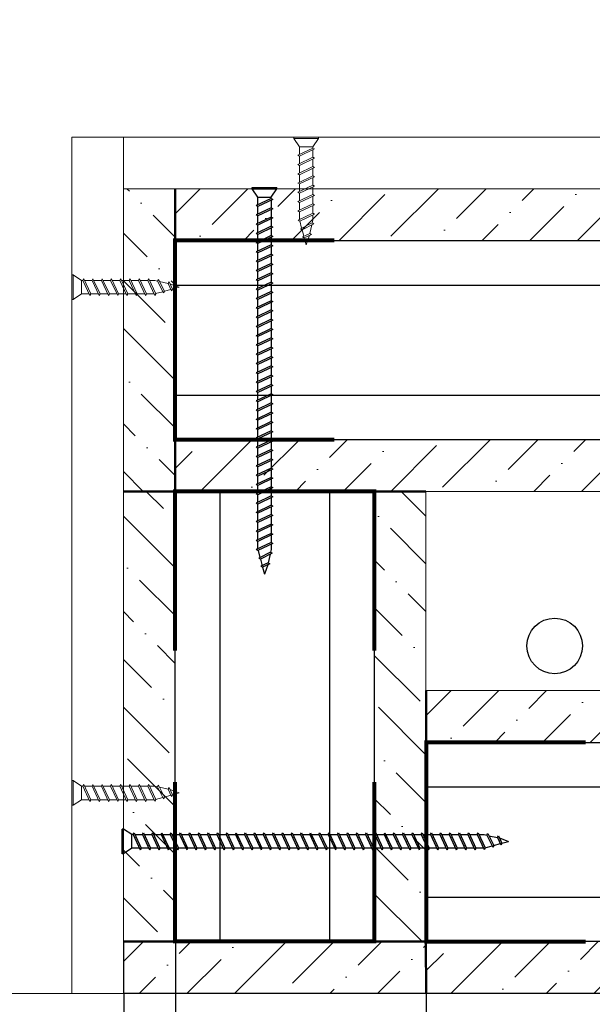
# Model space of a CAD drawing. Header units: millimetres. Extents: x 2030 to 85778, y 1212 to 89500.
# Tile 4 of 37: x 28719 to 31007, y 49204 to 53137. Entities that reach past the tile are written whole.
import ezdxf

# ---------------------------------------------------------------- set-up
doc = ezdxf.new("R2010")
doc.units = ezdxf.units.MM
doc.layers.add('01_Техстронг Плита', color=32, linetype='Continuous', lineweight=9)
doc.layers.add('Расходные материалы', color=252, linetype='Continuous', lineweight=9)
doc.layers.add('Анкеры и саморезы', color=7, linetype='Continuous', lineweight=9, true_color=0x000000)
doc.layers.add('Размеры и выноски', color=7, linetype='Continuous', lineweight=9, true_color=0x000000)
doc.layers.add('профиль', color=7, linetype='Continuous', true_color=0x000000)
doc.styles.add('ISOCPEUR', font='isocpeur.ttf')
doc.dimstyles.new('ISO-25', dxfattribs={"dimtxt": 2.5, "dimasz": 2.5, "dimexe": 1.25, "dimexo": 0.625, "dimtad": 1, "dimtxsty": 'Standard', "dimcen": 2.5, "dimadec": 0, "dimazin": 0, "dimtfac": 1, "dimtmove": 0, "dimatfit": 3, "dimfxl": 1, "dimarcsym": 0})

# ---------------------------------------------------------------- blocks, each defined once
blk = doc.blocks.new('_Oblique')
at = {"color": 0, "linetype": 'ByBlock', "lineweight": -2}
blk.add_line((-0.5, -0.5), (0.5, 0.5), dxfattribs=at)
blk = doc.blocks.new('*D170')
at = {"layer": 'Defpoints', "color": 0, "transparency": 16777216}
for p in [(34735.9, 49248.1), (29134.3, 47820.8), (34735.9, 45683.8)]:
    blk.add_point(p, dxfattribs=at)
at = {"layer": 'Размеры и выноски', "color": 0, "lineweight": -2, "transparency": 16777216}
for p, q in [((34735.9, 49247.4), (34735.9, 45682.6)), ((29134.3, 47820.2), (29134.3, 45682.6)), ((29134.3, 45683.8), (34735.9, 45683.8))]:
    blk.add_line(p, q, dxfattribs=at)
at = {"layer": 'Размеры и выноски', "color": 0, "lineweight": -2, "transparency": 16777216, "xscale": 2.5, "yscale": 2.5, "zscale": 2.5, "rotation": 180}
blk.add_blockref('_Oblique', (29134.3, 45683.8), dxfattribs=at)
at = {"layer": 'Размеры и выноски', "color": 0, "lineweight": -2, "transparency": 16777216, "xscale": 2.5, "yscale": 2.5, "zscale": 2.5}
blk.add_blockref('_Oblique', (34735.9, 45683.8), dxfattribs=at)
at = {"layer": 'Размеры и выноски', "color": 0, "transparency": 16777216, "insert": (31935.1, 45897.3), "char_height": 250, "attachment_point": 5, "style": 'ISOCPEUR'}
blk.add_mtext('{\\H1.70293x;L}', dxfattribs=at)
blk = doc.blocks.new('*D171')
at = {"layer": 'Defpoints', "color": 0, "transparency": 16777216}
for p in [(30343, 49595), (29134.3, 47820.8), (30343, 47052.5)]:
    blk.add_point(p, dxfattribs=at)
at = {"layer": 'Размеры и выноски', "color": 0, "lineweight": -2, "transparency": 16777216}
for p, q in [((30343, 49594.4), (30343, 47051.3)), ((29134.3, 47820.2), (29134.3, 47051.3)), ((29134.3, 47052.5), (30343, 47052.5))]:
    blk.add_line(p, q, dxfattribs=at)
at = {"layer": 'Размеры и выноски', "color": 0, "lineweight": -2, "transparency": 16777216, "xscale": 2.5, "yscale": 2.5, "zscale": 2.5, "rotation": 180}
blk.add_blockref('_Oblique', (29134.3, 47052.5), dxfattribs=at)
at = {"layer": 'Размеры и выноски', "color": 0, "lineweight": -2, "transparency": 16777216, "xscale": 2.5, "yscale": 2.5, "zscale": 2.5}
blk.add_blockref('_Oblique', (30343, 47052.5), dxfattribs=at)
at = {"layer": 'Размеры и выноски', "color": 0, "transparency": 16777216, "insert": (29738.7, 47266), "char_height": 250, "attachment_point": 5, "style": 'ISOCPEUR'}
blk.add_mtext('{\\H1.70293x;75}', dxfattribs=at)
blk = doc.blocks.new('*D172')
at = {"layer": 'Defpoints', "color": 0, "transparency": 16777216}
for p in [(29340.8, 49454.7), (29134.3, 49247.6), (29340.8, 47762.8)]:
    blk.add_point(p, dxfattribs=at)
at = {"layer": 'Размеры и выноски', "color": 0, "lineweight": -2, "transparency": 16777216}
for p, q in [((29340.8, 49454.1), (29340.8, 47761.5)), ((29134.3, 49246.9), (29134.3, 47761.5)), ((29134.3, 47762.8), (27837.3, 47762.8)), ((29340.8, 47762.8), (29134.3, 47762.8)), ((29340.8, 47762.8), (29343.3, 47762.8))]:
    blk.add_line(p, q, dxfattribs=at)
at = {"layer": 'Размеры и выноски', "color": 0, "lineweight": -2, "transparency": 16777216, "xscale": 2.5, "yscale": 2.5, "zscale": 2.5}
blk.add_blockref('_Oblique', (29134.3, 47762.8), dxfattribs=at)
at = {"layer": 'Размеры и выноски', "color": 0, "lineweight": -2, "transparency": 16777216, "xscale": 2.5, "yscale": 2.5, "zscale": 2.5, "rotation": 180}
blk.add_blockref('_Oblique', (29340.8, 47762.8), dxfattribs=at)
at = {"layer": 'Размеры и выноски', "color": 0, "transparency": 16777216, "insert": (28274.3, 48018.8), "char_height": 250, "attachment_point": 5, "style": 'ISOCPEUR'}
blk.add_mtext('{\\H1.70293x;12,5}', dxfattribs=at)
blk = doc.blocks.new('Саморез 4.2Х90')
at = {"color": 7}
for p, q in [((-13.7, 243), (4.6, 251.4)), ((-9.5, 240.6), (8.8, 249)), ((-8.6, 245.3), (-0.1, 268.8)), ((4.6, 251.4), (-0.1, 268.8)), ((4.6, 251.4), (8.8, 249)), ((10.1, 231.2), (5.6, 247.6)), ((-19.6, 216.2), (10.1, 231.2)), ((-15.5, 213.8), (14.3, 228.8)), ((-14.3, 218.9), (-9.5, 240.6)), ((-9.5, 240.6), (-13.7, 243)), ((10.1, 231.2), (14.3, 228.8)), ((16, 209.4), (11.2, 227.3)), ((-21.1, 192), (16.1, 209.5)), ((-15.5, 213.8), (-19.6, 216.2)), ((-17, 207), (-15.5, 213.8)), ((-17, 189.6), (20.3, 207.1)), ((16.1, 209.5), (20.3, 207.1)), ((-17, 189.6), (-21.1, 192)), ((-21.1, 168.7), (16.7, 186.5)), ((-17, 166.3), (20.9, 184.1)), ((16.7, 186.5), (20.9, 184.1)), ((-17, 166.3), (-21.1, 168.7)), ((-21.1, 145.4), (16.7, 163.2)), ((-17, 143), (20.9, 160.8)), ((16.7, 163.2), (20.9, 160.8)), ((-17, 143), (-21.1, 145.4)), ((-21.1, 122), (16.7, 139.8)), ((-17, 119.6), (20.9, 137.4)), ((16.7, 139.8), (20.9, 137.4)), ((-17, 119.6), (-21.1, 122)), ((-21.1, 98.7), (16.7, 116.5)), ((-17, 96.3), (20.9, 114.1)), ((16.7, 116.5), (20.9, 114.1)), ((-17, 96.3), (-21.1, 98.7)), ((-21.1, 75.4), (16.7, 93.2)), ((-17, 73), (-21.1, 75.4)), ((-17, 73), (20.9, 90.8)), ((16.7, 93.2), (20.9, 90.8)), ((-21.1, 52), (16.7, 69.8)), ((-17, 49.6), (-21.1, 52)), ((-17, 49.6), (20.9, 67.4)), ((16.7, 69.8), (20.9, 67.4)), ((-21.1, 28.7), (16.7, 46.5)), ((-17, 26.3), (-21.1, 28.7)), ((-17, 26.3), (20.9, 44.1)), ((16.7, 46.5), (20.9, 44.1)), ((-17, 23), (-31.1, 2)), ((30.8, 2), (-31.1, 2)), ((-31.1, 2), (-31.1, -1.2)), ((16.7, 23), (-17, 23)), ((16.7, 23), (30.8, 2)), ((30.8, 2), (30.8, -1.2)), ((30.8, -1.2), (-31.1, -1.2))]:
    blk.add_line(p, q, dxfattribs=at)
for points in [[(-17, 194), (-17, 207)], [(16.7, 205.4), (16.7, 186.5)], [(-17, 170.7), (-17, 189.6)], [(16.7, 182.1), (16.7, 163.2)], [(-17, 147.3), (-17, 166.3)], [(16.7, 158.8), (16.7, 139.8)], [(-17, 124), (-17, 143)], [(16.7, 135.5), (16.7, 116.5)], [(-17, 100.7), (-17, 119.6)], [(16.7, 112.1), (16.7, 93.2)], [(-17, 77.3), (-17, 96.3)], [(16.7, 88.8), (16.7, 69.8)], [(-17, 54), (-17, 73)], [(-17, 30.7), (-17, 49.6)], [(16.7, 65.5), (16.7, 46.5)], [(16.7, 42.1), (16.7, 23.2)], [(16.7, 42.1), (16.7, 23.2)]]:
    blk.add_lwpolyline(points, dxfattribs=at)
blk.add_lwpolyline([(-17, 26.3), (-17, 23)])

msp = doc.modelspace()

# ---------------------------------------------------------------- hatches: boundary and pattern name
at = {"layer": '01_Техстронг Плита', "ltscale": 4}
h = msp.add_hatch(dxfattribs=at)
h.set_pattern_fill('ANSI36', color=32, scale=42.429359, angle=-90, style=0)
h.set_pattern_definition([(315, (-256113.23, 214077.92), (261.95573, -71.44247), [336.78304, -67.35661, 0, -67.35661])])
h.paths.add_polyline_path([(29339.722, 51252.988), (29133.202, 51252.988), (29133.202, 52461.65), (29339.722, 52461.65)])
h = msp.add_hatch(dxfattribs=at)
h.set_pattern_fill('ANSI36', color=32, scale=42.429359, angle=-180, style=0)
h.set_pattern_definition([(225, (198663.32, 337708.09), (-71.44247, -261.95573), [336.78304, -67.35661, 0, -67.35661])])
h.paths.add_polyline_path([(29339.722, 52255.13), (29339.722, 52461.65), (34528.372, 52461.65), (34528.372, 52255.13)])
h = msp.add_hatch(dxfattribs=at)
h.set_pattern_fill('ANSI36', color=32, scale=42.429359, angle=-180, style=0)
h.set_pattern_definition([(225, (198869.84, 336705.78), (-71.44247, -261.95573), [336.78304, -67.35661, 0, -67.35661])])
h.paths.add_polyline_path([(29339.742, 51252.825), (29339.742, 51459.345), (34528.372, 51459.345), (34528.372, 51252.825)])
h = msp.add_hatch(dxfattribs=at)
h.set_pattern_fill('ANSI36', color=32, scale=42.429359, angle=-270, style=0)
h.set_pattern_definition([(135, (314586.16, -118277.11), (-261.95573, 71.44247), [336.78304, -67.35661, 0, -67.35661])])
h.paths.add_polyline_path([(29133.202, 51252.988), (29339.722, 51252.988), (29339.722, 49454.735), (29133.202, 49454.735)])
h = msp.add_hatch(dxfattribs=at)
h.set_pattern_fill('ANSI36', color=32, scale=42.429359, angle=-270, style=0)
h.set_pattern_definition([(135, (315588.46, -118070.59), (-261.95573, 71.44247), [336.78304, -67.35661, 0, -67.35661])])
h.paths.add_polyline_path([(30135.508, 51253.008), (30342.027, 51253.008), (30342.027, 49454.735), (30135.508, 49454.735)])
h = msp.add_hatch(dxfattribs=at)
h.set_pattern_fill('ANSI36', color=32, scale=42.429359, angle=-180, style=0)
h.set_pattern_definition([(225, (199666.54, 335703.48), (-71.44247, -261.95573), [336.78304, -67.35661, 0, -67.35661])])
h.paths.add_polyline_path([(30342.945, 50250.521), (30342.945, 50457.04), (33526.088, 50457.04), (33526.088, 50250.521)])
h = msp.add_hatch(dxfattribs=at)
h.set_pattern_fill('ANSI36', color=32, scale=42.429359, angle=-180, style=0)
h.set_pattern_definition([(225, (191959.24, 334701.17), (-71.44247, -261.95573), [336.78304, -67.35661, 0, -67.35661])])
h.paths.add_polyline_path([(29134.303, 49248.216), (29134.303, 49454.735), (30342.965, 49454.735), (30342.965, 49248.216)])
h = msp.add_hatch(dxfattribs=at)
h.set_pattern_fill('ANSI36', color=32, scale=42.429359, angle=-180, style=0)
h.set_pattern_definition([(225, (199873.06, 334701.17), (-71.44247, -261.95573), [336.78304, -67.35661, 0, -67.35661])])
h.paths.add_polyline_path([(30342.965, 49248.216), (30342.965, 49454.735), (33527.189, 49454.735), (33527.189, 49248.216)])

# ---------------------------------------------------------------- linework, layer by layer
at = {"color": 7}
for p, q in [((29647.473, 52466.743), (29746.005, 52466.743)), ((29647.473, 52461.65), (29647.473, 52466.743)), ((29647.473, 52461.65), (29746.005, 52461.65)), ((29669.947, 52428.227), (29647.473, 52461.65)), ((29723.53, 52428.227), (29746.005, 52461.65)), ((29746.005, 52461.65), (29746.005, 52466.743)), ((29723.53, 52422.944), (29663.316, 52394.611)), ((29669.947, 52428.227), (29723.53, 52428.227)), ((29730.162, 52419.115), (29669.947, 52390.782)), ((29723.53, 52422.944), (29730.162, 52419.115)), ((29669.947, 52390.782), (29663.316, 52394.611)), ((29723.53, 52385.807), (29663.316, 52357.474)), ((29730.162, 52381.978), (29669.947, 52353.646)), ((29723.53, 52385.807), (29730.162, 52381.978)), ((29669.947, 52353.646), (29663.316, 52357.474)), ((29723.53, 52348.67), (29663.316, 52320.338)), ((29730.162, 52344.842), (29669.947, 52316.509)), ((29723.53, 52348.67), (29730.162, 52344.842)), ((29669.947, 52316.509), (29663.316, 52320.338)), ((29723.53, 52311.534), (29663.316, 52283.201)), ((29730.162, 52307.705), (29669.947, 52279.372)), ((29723.53, 52311.534), (29730.162, 52307.705)), ((29669.947, 52279.372), (29663.316, 52283.201)), ((29723.53, 52274.397), (29663.316, 52246.064)), ((29730.162, 52270.568), (29669.947, 52242.236)), ((29723.53, 52274.397), (29730.162, 52270.568)), ((29669.947, 52242.236), (29663.316, 52246.064)), ((29723.53, 52237.26), (29663.316, 52208.928)), ((29730.162, 52233.432), (29669.947, 52205.099)), ((29723.53, 52237.26), (29730.162, 52233.432)), ((29669.947, 52205.099), (29663.316, 52208.928)), ((29723.53, 52200.124), (29663.316, 52171.791)), ((29730.162, 52196.295), (29669.947, 52167.962)), ((29723.53, 52200.124), (29730.162, 52196.295)), ((29669.947, 52167.962), (29663.316, 52171.791)), ((29723.53, 52162.987), (29663.316, 52134.654)), ((29730.162, 52159.158), (29669.947, 52130.826)), ((29723.53, 52162.987), (29730.162, 52159.158)), ((29669.947, 52130.826), (29663.316, 52134.654)), ((29723.53, 52125.85), (29663.316, 52097.518)), ((29730.162, 52122.022), (29669.947, 52093.689)), ((29723.53, 52125.85), (29730.162, 52122.022)), ((29669.947, 52093.689), (29663.316, 52097.518)), ((29723.53, 52088.714), (29663.316, 52060.381)), ((29730.162, 52084.885), (29669.947, 52056.552)), ((29723.53, 52088.714), (29730.162, 52084.885)), ((29669.947, 52056.552), (29663.316, 52060.381)), ((29723.53, 52051.577), (29663.316, 52023.244)), ((29730.162, 52047.748), (29669.947, 52019.416)), ((29723.53, 52051.577), (29730.162, 52047.748)), ((29669.947, 52019.416), (29663.316, 52023.244)), ((29723.53, 52014.44), (29663.316, 51986.108)), ((29669.947, 51982.279), (29663.316, 51986.108)), ((29730.162, 52010.612), (29669.947, 51982.279)), ((29723.53, 52014.44), (29730.162, 52010.612)), ((29723.53, 51977.304), (29663.316, 51948.971)), ((29669.947, 51945.142), (29663.316, 51948.971)), ((29730.162, 51973.475), (29669.947, 51945.142)), ((29723.53, 51977.304), (29730.162, 51973.475)), ((29723.53, 51940.167), (29663.316, 51911.834)), ((29669.947, 51908.006), (29663.316, 51911.834)), ((29730.162, 51936.338), (29669.947, 51908.006)), ((29723.53, 51940.167), (29730.162, 51936.338)), ((29723.53, 51903.03), (29663.316, 51874.698)), ((29669.947, 51870.869), (29663.316, 51874.698)), ((29730.162, 51899.202), (29669.947, 51870.869)), ((29723.53, 51903.03), (29730.162, 51899.202)), ((29723.53, 51865.894), (29663.316, 51837.561)), ((29669.947, 51833.732), (29663.316, 51837.561)), ((29723.53, 51828.757), (29663.316, 51800.424)), ((29730.162, 51862.065), (29669.947, 51833.732)), ((29723.53, 51865.894), (29730.162, 51862.065)), ((29723.53, 51828.757), (29730.162, 51824.928)), ((29669.947, 51796.596), (29663.316, 51800.424)), ((29723.53, 51791.62), (29663.316, 51763.288)), ((29730.162, 51824.928), (29669.947, 51796.596)), ((29723.53, 51791.62), (29730.162, 51787.792)), ((29669.947, 51759.459), (29663.316, 51763.288)), ((29723.53, 51754.484), (29663.316, 51726.151)), ((29730.162, 51787.792), (29669.947, 51759.459)), ((29730.162, 51750.655), (29669.947, 51722.322)), ((29723.53, 51754.484), (29730.162, 51750.655)), ((29669.947, 51722.322), (29663.316, 51726.151)), ((29723.53, 51717.347), (29663.316, 51689.014)), ((29730.162, 51713.518), (29669.947, 51685.186)), ((29723.53, 51717.347), (29730.162, 51713.518)), ((29669.947, 51685.186), (29663.316, 51689.014)), ((29723.53, 51680.21), (29663.316, 51651.878)), ((29730.162, 51676.382), (29669.947, 51648.049)), ((29723.53, 51680.21), (29730.162, 51676.382)), ((29669.947, 51648.049), (29663.316, 51651.878)), ((29723.53, 51643.074), (29663.316, 51614.741)), ((29730.162, 51639.245), (29669.947, 51610.912)), ((29723.53, 51643.074), (29730.162, 51639.245)), ((29669.947, 51610.912), (29663.316, 51614.741)), ((29723.53, 51605.937), (29663.316, 51577.604)), ((29730.162, 51602.108), (29669.947, 51573.776)), ((29723.53, 51605.937), (29730.162, 51602.108)), ((29669.947, 51573.776), (29663.316, 51577.604)), ((29723.53, 51568.8), (29663.316, 51540.468)), ((29730.162, 51564.972), (29669.947, 51536.639)), ((29723.53, 51568.8), (29730.162, 51564.972)), ((29669.947, 51536.639), (29663.316, 51540.468)), ((29723.53, 51531.664), (29663.316, 51503.331)), ((29730.162, 51527.835), (29669.947, 51499.502)), ((29723.53, 51531.664), (29730.162, 51527.835)), ((29669.947, 51499.502), (29663.316, 51503.331)), ((29723.53, 51494.527), (29663.316, 51466.194)), ((29730.162, 51490.698), (29669.947, 51462.366)), ((29723.53, 51494.527), (29730.162, 51490.698)), ((29669.947, 51462.366), (29663.316, 51466.194)), ((29723.53, 51457.39), (29663.316, 51429.058)), ((29730.162, 51453.562), (29669.947, 51425.229)), ((29723.53, 51457.39), (29730.162, 51453.562)), ((29669.947, 51425.229), (29663.316, 51429.058)), ((29723.53, 51420.254), (29663.316, 51391.921)), ((29730.162, 51416.425), (29669.947, 51388.092)), ((29723.53, 51420.254), (29730.162, 51416.425)), ((29669.947, 51388.092), (29663.316, 51391.921)), ((29723.53, 51383.117), (29663.316, 51354.784)), ((29730.162, 51379.288), (29669.947, 51350.956)), ((29723.53, 51383.117), (29730.162, 51379.288)), ((29669.947, 51350.956), (29663.316, 51354.784)), ((29723.53, 51345.98), (29663.316, 51317.648)), ((29669.947, 51313.819), (29663.316, 51317.648)), ((29730.162, 51342.152), (29669.947, 51313.819)), ((29723.53, 51345.98), (29730.162, 51342.152)), ((29723.53, 51308.844), (29663.316, 51280.511)), ((29669.947, 51276.682), (29663.316, 51280.511)), ((29730.162, 51305.015), (29669.947, 51276.682)), ((29723.53, 51308.844), (29730.162, 51305.015)), ((29723.53, 51271.707), (29663.316, 51243.374)), ((29669.947, 51239.546), (29663.316, 51243.374)), ((29730.162, 51267.878), (29669.947, 51239.546)), ((29723.53, 51271.707), (29730.162, 51267.878)), ((29723.53, 51234.57), (29663.316, 51206.238)), ((29669.947, 51202.409), (29663.316, 51206.238)), ((29730.162, 51230.742), (29669.947, 51202.409)), ((29723.53, 51234.57), (29730.162, 51230.742)), ((29723.53, 51197.434), (29663.316, 51169.101)), ((29669.947, 51165.272), (29663.316, 51169.101)), ((29723.53, 51160.297), (29663.316, 51131.964)), ((29730.162, 51193.605), (29669.947, 51165.272)), ((29723.53, 51197.434), (29730.162, 51193.605)), ((29723.53, 51160.297), (29730.162, 51156.468)), ((29669.947, 51128.136), (29663.316, 51131.964)), ((29723.53, 51122.467), (29663.316, 51094.134)), ((29730.162, 51156.468), (29669.947, 51128.136)), ((29723.53, 51122.467), (29730.162, 51118.638)), ((29669.947, 51090.306), (29663.316, 51094.134)), ((29723.53, 51085.33), (29663.316, 51056.998)), ((29730.162, 51118.638), (29669.947, 51090.306)), ((29730.162, 51081.501), (29669.947, 51053.169)), ((29723.53, 51085.33), (29730.162, 51081.501)), ((29669.947, 51053.169), (29663.316, 51056.998)), ((29723.53, 51048.193), (29664.213, 51020.379)), ((29730.162, 51044.365), (29670.845, 51016.55)), ((29723.53, 51048.193), (29730.162, 51044.365)), ((29670.845, 51016.55), (29664.213, 51020.379)), ((29671.027, 51016.636), (29678.745, 50988.295)), ((29721.104, 51009.656), (29673.831, 50985.817)), ((29727.736, 51005.827), (29680.463, 50981.988)), ((29723.53, 51020.599), (29721.104, 51009.656)), ((29721.104, 51009.656), (29727.736, 51005.827)), ((29680.463, 50981.988), (29673.831, 50985.817)), ((29680.463, 50981.988), (29687.544, 50955.987)), ((29711.663, 50967.068), (29682.577, 50953.704)), ((29718.294, 50963.24), (29689.208, 50949.876)), ((29719.314, 51001.58), (29711.663, 50967.068)), ((29711.663, 50967.068), (29718.294, 50963.24)), ((29689.208, 50949.876), (29682.577, 50953.704)), ((29689.208, 50949.876), (29696.739, 50922.225)), ((29710.152, 50959.499), (29696.739, 50922.225)), ((29128.074, 49805.918), (29128.074, 49904.45)), ((29133.167, 49904.45), (29128.074, 49904.45)), ((29133.167, 49805.918), (29133.167, 49904.45)), ((29166.59, 49881.976), (29133.167, 49904.45)), ((29166.59, 49828.393), (29166.59, 49881.976)), ((29171.873, 49881.976), (29175.702, 49888.607)), ((29171.873, 49881.976), (29200.205, 49821.761)), ((29175.702, 49888.607), (29204.034, 49828.393)), ((29209.01, 49881.976), (29212.838, 49888.607)), ((29209.01, 49881.976), (29237.342, 49821.761)), ((29212.838, 49888.607), (29241.171, 49828.393)), ((29246.146, 49881.976), (29249.975, 49888.607)), ((29246.146, 49881.976), (29274.479, 49821.761)), ((29249.975, 49888.607), (29278.308, 49828.393)), ((29283.283, 49881.976), (29287.112, 49888.607)), ((29283.283, 49881.976), (29311.615, 49821.761)), ((29287.112, 49888.607), (29315.444, 49828.393)), ((29320.42, 49881.976), (29324.248, 49888.607)), ((29320.42, 49881.976), (29348.752, 49821.761)), ((29324.248, 49888.607), (29352.581, 49828.393)), ((29357.556, 49881.976), (29361.385, 49888.607)), ((29357.556, 49881.976), (29385.889, 49821.761)), ((29361.385, 49888.607), (29389.718, 49828.393)), ((29394.693, 49881.976), (29398.522, 49888.607)), ((29394.693, 49881.976), (29423.025, 49821.761)), ((29398.522, 49888.607), (29426.854, 49828.393)), ((29431.83, 49881.976), (29435.658, 49888.607)), ((29431.83, 49881.976), (29460.162, 49821.761)), ((29435.658, 49888.607), (29463.991, 49828.393)), ((29468.966, 49881.976), (29472.795, 49888.607)), ((29468.966, 49881.976), (29497.299, 49821.761)), ((29472.795, 49888.607), (29501.128, 49828.393)), ((29506.103, 49881.976), (29509.932, 49888.607)), ((29506.103, 49881.976), (29534.435, 49821.761)), ((29509.932, 49888.607), (29538.264, 49828.393)), ((29543.24, 49881.976), (29547.068, 49888.607)), ((29543.24, 49881.976), (29571.572, 49821.761)), ((29547.068, 49888.607), (29575.401, 49828.393)), ((29580.376, 49881.976), (29584.205, 49888.607)), ((29580.376, 49881.976), (29608.709, 49821.761)), ((29584.205, 49888.607), (29612.538, 49828.393)), ((29617.513, 49881.976), (29621.342, 49888.607)), ((29617.513, 49881.976), (29645.845, 49821.761)), ((29621.342, 49888.607), (29649.674, 49828.393)), ((29654.65, 49881.976), (29658.478, 49888.607)), ((29654.65, 49881.976), (29682.982, 49821.761)), ((29658.478, 49888.607), (29686.811, 49828.393)), ((29691.786, 49881.976), (29695.615, 49888.607)), ((29691.786, 49881.976), (29720.119, 49821.761)), ((29695.615, 49888.607), (29723.948, 49828.393)), ((29728.923, 49881.976), (29732.752, 49888.607)), ((29728.923, 49881.976), (29757.255, 49821.761)), ((29732.752, 49888.607), (29761.084, 49828.393)), ((29766.06, 49881.976), (29769.888, 49888.607)), ((29766.06, 49881.976), (29794.392, 49821.761)), ((29769.888, 49888.607), (29798.221, 49828.393)), ((29803.196, 49881.976), (29807.025, 49888.607)), ((29803.196, 49881.976), (29831.529, 49821.761)), ((29807.025, 49888.607), (29835.358, 49828.393)), ((29840.333, 49881.976), (29844.162, 49888.607)), ((29840.333, 49881.976), (29868.665, 49821.761)), ((29844.162, 49888.607), (29872.494, 49828.393)), ((29877.47, 49881.976), (29881.298, 49888.607)), ((29877.47, 49881.976), (29905.802, 49821.761)), ((29881.298, 49888.607), (29909.631, 49828.393)), ((29914.606, 49881.976), (29918.435, 49888.607)), ((29914.606, 49881.976), (29942.939, 49821.761)), ((29918.435, 49888.607), (29946.768, 49828.393)), ((29951.743, 49881.976), (29955.572, 49888.607)), ((29951.743, 49881.976), (29980.075, 49821.761)), ((29955.572, 49888.607), (29983.904, 49828.393)), ((29988.88, 49881.976), (29992.708, 49888.607)), ((29988.88, 49881.976), (30017.212, 49821.761)), ((29992.708, 49888.607), (30021.041, 49828.393)), ((30026.016, 49881.976), (30029.845, 49888.607)), ((30026.016, 49881.976), (30054.349, 49821.761)), ((30029.845, 49888.607), (30058.178, 49828.393)), ((30063.153, 49881.976), (30066.982, 49888.607)), ((30063.153, 49881.976), (30091.485, 49821.761)), ((30066.982, 49888.607), (30095.314, 49828.393)), ((30100.29, 49881.976), (30104.118, 49888.607)), ((30100.29, 49881.976), (30128.622, 49821.761)), ((30104.118, 49888.607), (30132.451, 49828.393)), ((30137.426, 49881.976), (30141.255, 49888.607)), ((30137.426, 49881.976), (30165.759, 49821.761)), ((30141.255, 49888.607), (30169.588, 49828.393)), ((30174.563, 49881.976), (30178.392, 49888.607)), ((30174.563, 49881.976), (30202.895, 49821.761)), ((30178.392, 49888.607), (30206.724, 49828.393)), ((30211.7, 49881.976), (30215.528, 49888.607)), ((30211.7, 49881.976), (30240.032, 49821.761)), ((30215.528, 49888.607), (30243.861, 49828.393)), ((30248.836, 49881.976), (30252.665, 49888.607)), ((30248.836, 49881.976), (30277.169, 49821.761)), ((30252.665, 49888.607), (30280.998, 49828.393)), ((30285.973, 49881.976), (30289.802, 49888.607)), ((30285.973, 49881.976), (30314.305, 49821.761)), ((30289.802, 49888.607), (30318.134, 49828.393)), ((30323.11, 49881.976), (30326.938, 49888.607)), ((30323.11, 49881.976), (30351.442, 49821.761)), ((30326.938, 49888.607), (30355.271, 49828.393)), ((30360.246, 49881.976), (30364.075, 49888.607)), ((30360.246, 49881.976), (30388.579, 49821.761)), ((30364.075, 49888.607), (30392.408, 49828.393)), ((30397.383, 49881.976), (30401.212, 49888.607)), ((30397.383, 49881.976), (30425.716, 49821.761)), ((30401.212, 49888.607), (30429.544, 49828.393)), ((30434.52, 49881.976), (30438.348, 49888.607)), ((30434.52, 49881.976), (30462.852, 49821.761)), ((30438.348, 49888.607), (30466.681, 49828.393)), ((30472.35, 49881.976), (30476.179, 49888.607)), ((30472.35, 49881.976), (30500.682, 49821.761)), ((30476.179, 49888.607), (30504.511, 49828.393)), ((30509.486, 49881.976), (30513.315, 49888.607)), ((30509.486, 49881.976), (30537.819, 49821.761)), ((30513.315, 49888.607), (30541.648, 49828.393)), ((30546.623, 49881.976), (30550.452, 49888.607)), ((30546.623, 49881.976), (30574.438, 49822.659)), ((30550.452, 49888.607), (30578.266, 49829.29)), ((30574.218, 49881.976), (30585.16, 49879.55)), ((30585.16, 49879.55), (30588.989, 49886.181)), ((30585.16, 49879.55), (30609, 49832.277)), ((30588.989, 49886.181), (30612.829, 49838.908)), ((30593.236, 49877.759), (30627.748, 49870.108)), ((30627.748, 49870.108), (30631.577, 49876.74)), ((30627.748, 49870.108), (30641.112, 49841.022)), ((30631.577, 49876.74), (30644.941, 49847.654)), ((30635.318, 49868.598), (30672.592, 49855.184)), ((29166.59, 49828.393), (29133.167, 49805.918)), ((29204.034, 49828.393), (29200.205, 49821.761)), ((29241.171, 49828.393), (29237.342, 49821.761)), ((29278.308, 49828.393), (29274.479, 49821.761)), ((29315.444, 49828.393), (29311.615, 49821.761)), ((29352.581, 49828.393), (29348.752, 49821.761)), ((29389.718, 49828.393), (29385.889, 49821.761)), ((29426.854, 49828.393), (29423.025, 49821.761)), ((29463.991, 49828.393), (29460.162, 49821.761)), ((29501.128, 49828.393), (29497.299, 49821.761)), ((29538.264, 49828.393), (29534.435, 49821.761)), ((29575.401, 49828.393), (29571.572, 49821.761)), ((29612.538, 49828.393), (29608.709, 49821.761)), ((29649.674, 49828.393), (29645.845, 49821.761)), ((29686.811, 49828.393), (29682.982, 49821.761)), ((29723.948, 49828.393), (29720.119, 49821.761)), ((29761.084, 49828.393), (29757.255, 49821.761)), ((29798.221, 49828.393), (29794.392, 49821.761)), ((29835.358, 49828.393), (29831.529, 49821.761)), ((29872.494, 49828.393), (29868.665, 49821.761)), ((29909.631, 49828.393), (29905.802, 49821.761)), ((29946.768, 49828.393), (29942.939, 49821.761)), ((29983.904, 49828.393), (29980.075, 49821.761)), ((30021.041, 49828.393), (30017.212, 49821.761)), ((30058.178, 49828.393), (30054.349, 49821.761)), ((30095.314, 49828.393), (30091.485, 49821.761)), ((30132.451, 49828.393), (30128.622, 49821.761)), ((30169.588, 49828.393), (30165.759, 49821.761)), ((30206.724, 49828.393), (30202.895, 49821.761)), ((30243.861, 49828.393), (30240.032, 49821.761)), ((30280.998, 49828.393), (30277.169, 49821.761)), ((30318.134, 49828.393), (30314.305, 49821.761)), ((30355.271, 49828.393), (30351.442, 49821.761)), ((30392.408, 49828.393), (30388.579, 49821.761)), ((30429.544, 49828.393), (30425.716, 49821.761)), ((30466.681, 49828.393), (30462.852, 49821.761)), ((30504.511, 49828.393), (30500.682, 49821.761)), ((30541.648, 49828.393), (30537.819, 49821.761)), ((30578.266, 49829.29), (30574.438, 49822.659)), ((30578.181, 49829.472), (30606.522, 49837.191)), ((30612.829, 49838.908), (30609, 49832.277)), ((30612.829, 49838.908), (30638.83, 49845.989)), ((30644.941, 49847.654), (30641.112, 49841.022)), ((30644.941, 49847.654), (30672.592, 49855.184)), ((29133.167, 49805.918), (29128.074, 49805.918))]:
    msp.add_line(p, q, dxfattribs=at)
at = {"color": 1, "lineweight": 50}
for points in [[(29339.722, 52255.13), (29339.722, 52461.65)], [(29339.722, 51253.112), (29339.742, 51459.345)], [(29133.202, 49454.735), (29339.722, 49454.735)], [(30135.508, 49454.735), (30343.025, 49454.735)]]:
    msp.add_lwpolyline(points, dxfattribs=at)
at = {"color": 7}
for points in [[(29669.947, 52397.731), (29669.947, 52427.919)], [(29669.947, 52397.731), (29669.947, 52427.919)], [(29669.947, 52360.595), (29669.947, 52390.782)], [(29723.53, 52415.995), (29723.53, 52385.807)], [(29723.53, 52378.858), (29723.53, 52348.67)], [(29669.947, 52323.458), (29669.947, 52353.646)], [(29723.53, 52341.721), (29723.53, 52311.534)], [(29669.947, 52286.321), (29669.947, 52316.509)], [(29723.53, 52304.585), (29723.53, 52274.397)], [(29669.947, 52249.185), (29669.947, 52279.372)], [(29723.53, 52267.448), (29723.53, 52237.26)], [(29669.947, 52212.048), (29669.947, 52242.236)], [(29723.53, 52230.311), (29723.53, 52200.124)], [(29669.947, 52174.911), (29669.947, 52205.099)], [(29723.53, 52193.175), (29723.53, 52162.987)], [(29669.947, 52137.775), (29669.947, 52167.962)], [(29723.53, 52156.038), (29723.53, 52125.85)], [(29669.947, 52100.638), (29669.947, 52130.826)], [(29723.53, 52118.901), (29723.53, 52088.714)], [(29669.947, 52063.501), (29669.947, 52093.689)], [(29723.53, 52081.765), (29723.53, 52051.577)], [(29669.947, 52026.365), (29669.947, 52056.552)], [(29723.53, 52044.628), (29723.53, 52014.44)], [(29669.947, 51989.228), (29669.947, 52019.416)], [(29723.53, 52007.491), (29723.53, 51977.304)], [(29669.947, 51952.091), (29669.947, 51982.279)], [(29723.53, 51970.355), (29723.53, 51940.167)], [(29669.947, 51914.955), (29669.947, 51945.142)], [(29669.947, 51877.818), (29669.947, 51908.006)], [(29723.53, 51933.218), (29723.53, 51903.03)], [(29669.947, 51840.681), (29669.947, 51870.869)], [(29723.53, 51896.081), (29723.53, 51865.894)], [(29669.947, 51803.545), (29669.947, 51833.732)], [(29723.53, 51858.945), (29723.53, 51828.757)], [(29669.947, 51766.408), (29669.947, 51796.596)], [(29723.53, 51821.808), (29723.53, 51791.62)], [(29669.947, 51729.271), (29669.947, 51759.459)], [(29723.53, 51784.671), (29723.53, 51754.484)], [(29669.947, 51692.135), (29669.947, 51722.322)], [(29723.53, 51747.535), (29723.53, 51717.347)], [(29723.53, 51710.398), (29723.53, 51680.21)], [(29669.947, 51654.998), (29669.947, 51685.186)], [(29723.53, 51673.261), (29723.53, 51643.074)], [(29669.947, 51617.861), (29669.947, 51648.049)], [(29723.53, 51636.125), (29723.53, 51605.937)], [(29669.947, 51580.725), (29669.947, 51610.912)], [(29723.53, 51598.988), (29723.53, 51568.8)], [(29669.947, 51543.588), (29669.947, 51573.776)], [(29723.53, 51561.851), (29723.53, 51531.664)], [(29669.947, 51506.451), (29669.947, 51536.639)], [(29723.53, 51524.715), (29723.53, 51494.527)], [(29669.947, 51469.315), (29669.947, 51499.502)], [(29723.53, 51487.578), (29723.53, 51457.39)], [(29669.947, 51432.178), (29669.947, 51462.366)], [(29723.53, 51450.441), (29723.53, 51420.254)], [(29669.947, 51395.041), (29669.947, 51425.229)], [(29723.53, 51413.305), (29723.53, 51383.117)], [(29669.947, 51357.905), (29669.947, 51388.092)], [(29723.53, 51376.168), (29723.53, 51345.98)], [(29669.947, 51320.768), (29669.947, 51350.956)], [(29723.53, 51339.031), (29723.53, 51308.844)], [(29669.947, 51283.631), (29669.947, 51313.819)], [(29723.53, 51301.895), (29723.53, 51271.707)], [(29669.947, 51246.495), (29669.947, 51276.682)], [(29669.947, 51209.358), (29669.947, 51239.546)], [(29723.53, 51264.758), (29723.53, 51234.57)], [(29669.947, 51172.221), (29669.947, 51202.409)], [(29723.53, 51227.621), (29723.53, 51197.434)], [(29669.947, 51135.085), (29669.947, 51165.272)], [(29723.53, 51190.485), (29723.53, 51160.297)], [(29669.947, 51097.948), (29669.947, 51128.136)], [(29723.53, 51153.348), (29723.53, 51123.16)], [(29669.947, 51060.118), (29669.947, 51090.306)], [(29723.53, 51115.518), (29723.53, 51085.33)], [(29669.947, 51023.068), (29669.947, 51053.169)], [(29723.53, 51078.381), (29723.53, 51048.193)], [(29723.53, 51041.255), (29723.53, 51020.599)], [(29178.822, 49881.976), (29209.01, 49881.976)], [(29215.959, 49881.976), (29246.146, 49881.976)], [(29253.095, 49881.976), (29283.283, 49881.976)], [(29290.232, 49881.976), (29320.42, 49881.976)], [(29327.369, 49881.976), (29357.556, 49881.976)], [(29364.505, 49881.976), (29394.693, 49881.976)], [(29401.642, 49881.976), (29431.83, 49881.976)], [(29438.779, 49881.976), (29468.966, 49881.976)], [(29475.915, 49881.976), (29506.103, 49881.976)], [(29513.052, 49881.976), (29543.24, 49881.976)], [(29550.189, 49881.976), (29580.376, 49881.976)], [(29587.325, 49881.976), (29617.513, 49881.976)], [(29624.462, 49881.976), (29654.65, 49881.976)], [(29661.599, 49881.976), (29691.786, 49881.976)], [(29698.735, 49881.976), (29728.923, 49881.976)], [(29735.872, 49881.976), (29766.06, 49881.976)], [(29773.009, 49881.976), (29803.196, 49881.976)], [(29810.145, 49881.976), (29840.333, 49881.976)], [(29847.282, 49881.976), (29877.47, 49881.976)], [(29884.419, 49881.976), (29914.606, 49881.976)], [(29921.555, 49881.976), (29951.743, 49881.976)], [(29958.692, 49881.976), (29988.88, 49881.976)], [(29995.829, 49881.976), (30026.016, 49881.976)], [(30032.965, 49881.976), (30063.153, 49881.976)], [(30070.102, 49881.976), (30100.29, 49881.976)], [(30107.239, 49881.976), (30137.426, 49881.976)], [(30144.375, 49881.976), (30174.563, 49881.976)], [(30181.512, 49881.976), (30211.7, 49881.976)], [(30218.649, 49881.976), (30248.836, 49881.976)], [(30255.785, 49881.976), (30285.973, 49881.976)], [(30292.922, 49881.976), (30323.11, 49881.976)], [(30330.059, 49881.976), (30360.246, 49881.976)], [(30367.195, 49881.976), (30397.383, 49881.976)], [(30404.332, 49881.976), (30434.52, 49881.976)], [(30441.469, 49881.976), (30471.656, 49881.976)], [(30479.299, 49881.976), (30509.486, 49881.976)], [(30516.436, 49881.976), (30546.623, 49881.976)], [(30553.561, 49881.976), (30574.218, 49881.976)], [(29197.085, 49828.393), (29166.898, 49828.393)], [(29197.085, 49828.393), (29166.898, 49828.393)], [(29234.222, 49828.393), (29204.034, 49828.393)], [(29271.358, 49828.393), (29241.171, 49828.393)], [(29308.495, 49828.393), (29278.308, 49828.393)], [(29345.632, 49828.393), (29315.444, 49828.393)], [(29382.768, 49828.393), (29352.581, 49828.393)], [(29419.905, 49828.393), (29389.718, 49828.393)], [(29457.042, 49828.393), (29426.854, 49828.393)], [(29494.178, 49828.393), (29463.991, 49828.393)], [(29531.315, 49828.393), (29501.128, 49828.393)], [(29568.452, 49828.393), (29538.264, 49828.393)], [(29605.588, 49828.393), (29575.401, 49828.393)], [(29642.725, 49828.393), (29612.538, 49828.393)], [(29679.862, 49828.393), (29649.674, 49828.393)], [(29716.998, 49828.393), (29686.811, 49828.393)], [(29754.135, 49828.393), (29723.948, 49828.393)], [(29791.272, 49828.393), (29761.084, 49828.393)], [(29828.408, 49828.393), (29798.221, 49828.393)], [(29865.545, 49828.393), (29835.358, 49828.393)], [(29902.682, 49828.393), (29872.494, 49828.393)], [(29939.818, 49828.393), (29909.631, 49828.393)], [(29976.955, 49828.393), (29946.768, 49828.393)], [(30014.092, 49828.393), (29983.904, 49828.393)], [(30051.228, 49828.393), (30021.041, 49828.393)], [(30088.365, 49828.393), (30058.178, 49828.393)], [(30125.502, 49828.393), (30095.314, 49828.393)], [(30162.638, 49828.393), (30132.451, 49828.393)], [(30199.775, 49828.393), (30169.588, 49828.393)], [(30236.912, 49828.393), (30206.724, 49828.393)], [(30274.049, 49828.393), (30243.861, 49828.393)], [(30311.185, 49828.393), (30280.998, 49828.393)], [(30348.322, 49828.393), (30318.134, 49828.393)], [(30385.459, 49828.393), (30355.271, 49828.393)], [(30422.595, 49828.393), (30392.408, 49828.393)], [(30459.732, 49828.393), (30429.544, 49828.393)], [(30496.869, 49828.393), (30466.681, 49828.393)], [(30534.699, 49828.393), (30504.511, 49828.393)], [(30571.749, 49828.393), (30541.648, 49828.393)]]:
    msp.add_lwpolyline(points, dxfattribs=at)
for points in [[(29723.53, 52422.944), (29723.53, 52428.227)], [(29171.873, 49881.976), (29166.59, 49881.976)]]:
    msp.add_lwpolyline(points)
at = {"color": 7, "lineweight": 50, "const_width": 15.916}
for points in [[(29976.35, 51459.345), (29339.722, 51459.345), (29339.722, 52255.13), (29976.35, 52255.13)], [(30135.508, 50616.38), (30135.508, 51253.008), (29339.722, 51253.008), (29339.722, 50616.38)], [(30979.757, 49454.735), (30343.128, 49454.735), (30343.128, 50250.521), (30979.757, 50250.521)], [(30135.508, 50092.444), (30135.508, 49455.815), (29339.722, 49455.815), (29339.722, 50092.444)]]:
    msp.add_lwpolyline(points, dxfattribs=at)
at = {"color": 7, "lineweight": 50}
for points in [[(29133.202, 51252.988), (29339.742, 51252.825)], [(30135.508, 51252.825), (30342.027, 51252.825)], [(30342.965, 50250.521), (30342.945, 50457.04)], [(30343.025, 49247.567), (30342.027, 49454.735)]]:
    msp.add_lwpolyline(points, dxfattribs=at)
at = {"color": 253, "lineweight": 30, "ltscale": 5}
msp.add_circle((30856.472, 50635.628), 111.17, dxfattribs=at)
at = {"layer": '01_Техстронг Плита', "color": 5, "ltscale": 4}
for points in [[(29133.202, 49247.546), (28926.683, 49247.546), (28926.683, 52667.432), (29133.202, 52667.432)], [(29133.202, 52461.65), (29133.202, 52668.169), (34734.891, 52668.169), (34734.891, 52461.65)]]:
    msp.add_lwpolyline(points, close=True, dxfattribs=at)
at = {"layer": '01_Техстронг Плита', "color": 32, "ltscale": 4}
for points in [[(29339.722, 51252.988), (29133.202, 51252.988), (29133.202, 52461.65), (29339.722, 52461.65)], [(29339.722, 52255.13), (29339.722, 52461.65), (34528.372, 52461.65), (34528.372, 52255.13)], [(29339.742, 51252.825), (29339.742, 51459.345), (34528.372, 51459.345), (34528.372, 51252.825)], [(29133.202, 51252.988), (29339.722, 51252.988), (29339.722, 49454.735), (29133.202, 49454.735)], [(30135.508, 51253.008), (30342.027, 51253.008), (30342.027, 49454.735), (30135.508, 49454.735)], [(30342.945, 50250.521), (30342.945, 50457.04), (33526.088, 50457.04), (33526.088, 50250.521)], [(29134.303, 49248.216), (29134.303, 49454.735), (30342.965, 49454.735), (30342.965, 49248.216)], [(30342.965, 49248.216), (30342.965, 49454.735), (33527.189, 49454.735), (33527.189, 49248.216)]]:
    msp.add_lwpolyline(points, close=True, dxfattribs=at)
at = {"layer": 'профиль', "color": 7, "ltscale": 4}
for points in [[(34528.372, 52255.13), (34528.372, 51459.345), (29339.619, 51459.345), (29339.742, 52255.13)], [(30135.508, 49454.735), (29339.722, 49454.735), (29339.722, 51253.112), (30135.508, 51252.988)], [(33526.088, 50250.521), (33526.088, 49454.735), (30342.841, 49454.735), (30342.965, 50250.521)]]:
    msp.add_lwpolyline(points, close=True, dxfattribs=at)
at = {"layer": 'профиль'}
for points in [[(29339.371, 52076.874), (34528.372, 52076.874)], [(29339.371, 51637.489), (34528.372, 51637.489)], [(29517.866, 51253.359), (29517.866, 49454.735)], [(29957.252, 51253.359), (29957.252, 49454.735)], [(30342.594, 50072.265), (33526.088, 50072.265)], [(30342.594, 49632.879), (33526.088, 49632.879)]]:
    msp.add_lwpolyline(points, dxfattribs=at)
at = {"layer": 'Расходные материалы', "color": 253, "linetype": 'Continuous'}
msp.add_line((27931.565, 49247.567), (36311.47, 49247.567), dxfattribs=at)

# ---------------------------------------------------------------- block references
at = {"layer": 'Анкеры и саморезы', "xscale": 1.59157149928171, "yscale": 1.59157149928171, "zscale": 1.59157149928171}
for p, rotation in [((29863.171, 52666.016), 180), ((28928.645, 52068.094), 270), ((28928.645, 50048.222), 270)]:
    msp.add_blockref('Саморез 4.2Х90', p, dxfattribs=dict(at, rotation=rotation))

# ---------------------------------------------------------------- dimensions: what is measured, and where the dimension line sits
at = {"layer": 'Размеры и выноски'}
for base, p1, p2, text, override, picture, middle in [((30343.025, 47052.529), (29134.303, 47820.841), (30343.025, 49595.021), '{\\H1.70293x;75}', {"dimscale": 1, "dimtxt": 250, "dimtxsty": 'ISOCPEUR', "dimblk1": 'Oblique', "dimblk2": 'Oblique', "dimsah": 1, "dimatfit": 0}, '*D171', (29738.664, 47052.529)), ((29340.823, 47762.77), (29134.303, 49247.567), (29340.823, 49454.735), '{\\H1.70293x;12,5}', {"dimtxt": 250, "dimtxsty": 'ISOCPEUR', "dimblk1": 'Oblique', "dimblk2": 'Oblique', "dimsah": 1, "dimatfit": 0}, '*D172', (28274.283, 47762.77)), ((34735.85, 45683.844), (29134.303, 47820.841), (34735.85, 49248.053), '{\\H1.70293x;L}', {"dimscale": 1, "dimtxt": 250, "dimtxsty": 'ISOCPEUR', "dimblk1": 'Oblique', "dimblk2": 'Oblique', "dimsah": 1, "dimatfit": 0}, '*D170', (31935.077, 45683.844))]:
    dim = msp.add_linear_dim(base=base, p1=p1, p2=p2, text=text, dimstyle='ISO-25', override=override, dxfattribs=at)
    dim.commit()
    dim.dimension.update_dxf_attribs({"geometry": picture, "text_midpoint": middle, "dimtype": 160})

doc.saveas('drawing.dxf')
